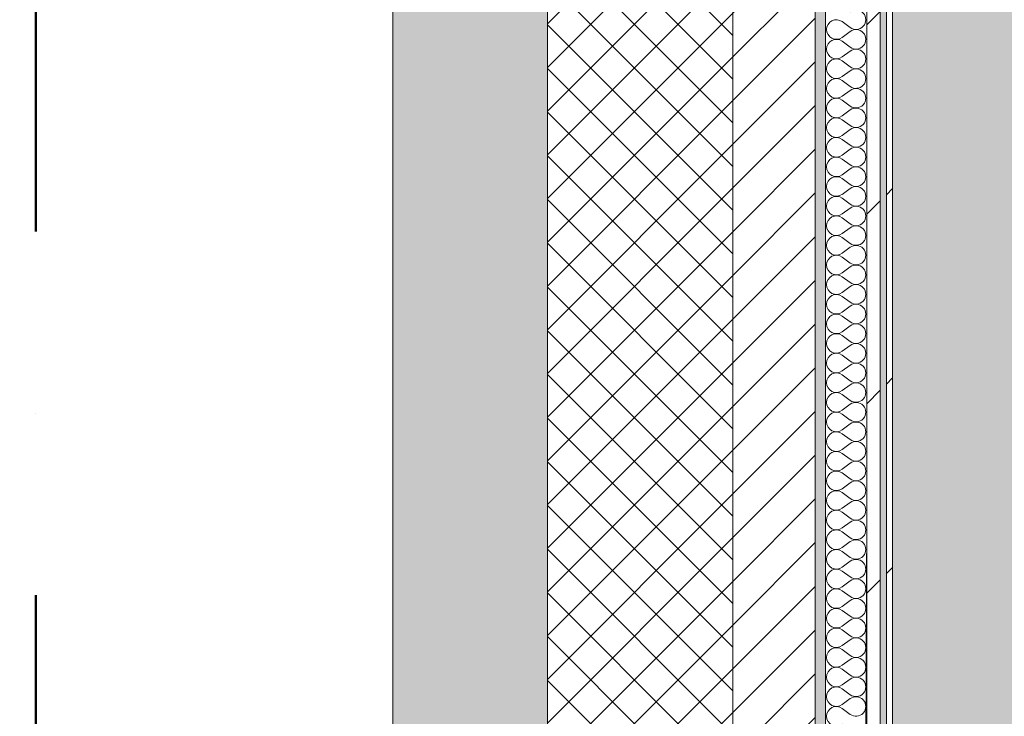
# Model space of a CAD drawing. Header units: millimetres. Extents: x -40968 to 13979, y -19284 to 4746.
# Tile 194 of 234: x -2464 to -1508, y -3048 to -2371. Entities that reach past the tile are written whole.
import ezdxf
from ezdxf.enums import TextEntityAlignment as Align

# ---------------------------------------------------------------- set-up
doc = ezdxf.new("R2010")
doc.units = ezdxf.units.MM
doc.header["$MEASUREMENT"] = 0
doc.linetypes.add('Punto & Rayas', pattern=[670.277762, 317.5, -176.388889, 0, -176.388874])
doc.linetypes.add('Wipeout_Contour', pattern=[1000, 0, -1000])
for name, color, linetype, lineweight, true_color in [('01_2D_Ambit_Pluma_Nº__242', 7, 'Continuous', 50, 0xfb0013), ('12_FAÇ_Façana_Pluma_Nº__102', 7, 'Continuous', 5, 0xcccccc), ('12_FAÇ_Façana_Pluma_Nº__174', 7, 'Continuous', 13, 0xe4ad2c), ('12_FAÇ_Façana_Pluma_Nº__176', 7, 'Continuous', 15, 0x93a0c6), ('Nuevo_05_AUX_Treball_Pluma_Nº__3', 7, 'Continuous', 5, 0xa4a4a4), ('Nuevo_08_E_Envans secs_Pluma_Nº__102', 7, 'Continuous', 5, 0xcccccc), ('Nuevo_08_E_Envans secs_Pluma_Nº__171', 171, 'Continuous', 13, 0xaaaaff), ('Nuevo_08_E_Envans secs_Pluma_Nº__177', 7, 'Continuous', 15, 0xf7e046)]:
    doc.layers.add(name, color=color, linetype=linetype, lineweight=lineweight, true_color=true_color)
for name, color, linetype in [('12_FAÇ_Façana', 7, 'Continuous'), ('Nuevo_05_AUX_Treball', 7, 'Continuous'), ('Nuevo_08_E_Envans secs', 7, 'Continuous')]:
    doc.layers.add(name, color=color, linetype=linetype)
for name, color, linetype, lineweight in [('12_FAÇ_Façana_Pluma_Nº__2', 8, 'Continuous', 5), ('12_FAÇ_Façana_Pluma_Nº__7', 7, 'Continuous', 5), ('Nuevo_08_E_Envans secs_Pluma_Nº__1', 7, 'Continuous', 5), ('Nuevo_Sellos de Zona Archicad_Pluma_Nº__1', 7, 'Continuous', 5)]:
    doc.layers.add(name, color=color, linetype=linetype, lineweight=lineweight)
doc.styles.add('Estilo_Generado_1', font='txt')
pattern_1 = [(45, (0, 0), (-183.848, 183.848), [195, -65]), (45, (7e-14, 183.85), (-183.848, 183.848), [195, -65])]

# ---------------------------------------------------------------- blocks, each defined once
blk = doc.blocks.new('Planta 2_Passadís_5_1', base_point=(-1416.7, 3400.2))
at = {"layer": 'Nuevo_05_AUX_Treball', "linetype": 'Continuous', "lineweight": 0, "true_color": 0xe5e5e5}
blk.add_hatch(color=254, dxfattribs=at).paths.add_polyline_path([(-28277.4, 3863.45), (-28277.4, 2109.55), (-1619.32, 2109.55), (-1682.64, -12338.98), (-3637.99, -12338.98), (-3641.2, -17111.12), (363.89, -17130.66), (363.89, -11988.98), (6068.89, -11988.98), (6068.89, -9207.42), (358.89, -9207.42), (358.89, 2108.94), (7332.11, 2109.55), (7331.95, 3863.45)])
at = {"layer": 'Nuevo_05_AUX_Treball_Pluma_Nº__3', "color": 253, "linetype": 'Continuous', "lineweight": 5, "true_color": 0xa4a4a4, "flags": 128}
blk.add_lwpolyline([(-28277.4, 3863.45), (-28277.4, 2109.55), (-1619.32, 2109.55), (-1682.64, -12338.98), (-3637.99, -12338.98), (-3641.2, -17111.12), (363.89, -17130.66), (363.89, -11988.98), (6068.89, -11988.98), (6068.89, -9207.42), (358.89, -9207.42), (358.89, 2108.94), (7332.11, 2109.55), (7331.95, 3863.45)], close=True, dxfattribs=at)
at = {"layer": 'Nuevo_Sellos de Zona Archicad_Pluma_Nº__1', "color": 7, "lineweight": 5, "style": 'Estilo_Generado_1'}
for tag, p in [('ROOM_NAME', (-1416.7, 3342.05)), ('ROOM_NUMBER', (-1416.7, 3117.65)), ('ROOM_AREA', (-1416.7, 2890.28))]:
    blk.add_attdef(tag, text='', height=120, dxfattribs=at).set_placement(p, align=Align.TOP_LEFT)
blk = doc.blocks.new('Muro_1_1', base_point=(-1681.11, -1193.98))
at = {"layer": '12_FAÇ_Façana_Pluma_Nº__102', "linetype": 'Continuous', "lineweight": 0, "true_color": 0xe5e5e5}
blk.add_hatch(color=254, dxfattribs=at).paths.add_polyline_path([(-2101.11, -10658.98), (-1951.11, -10658.98), (-1951.11, -7438.98), (-1971.11, -7438.98), (-1971.11, -6988.97), (-1951.11, -6988.97), (-1951.11, -1638.98), (-2101.11, -1638.98)])
at = {"layer": '12_FAÇ_Façana_Pluma_Nº__174', "linetype": 'Continuous', "lineweight": 13, "true_color": 0xe4ad2c}
h = blk.add_hatch(dxfattribs=at)
h.set_pattern_fill('SATE_Aislamiento_0001', color=42, style=0, pattern_type=2)
h.set_pattern_definition([(45, (0, 0), (-21.2132, 21.2132), []), (135, (0, 0), (21.2132, 21.2132), [])])
h.paths.add_polyline_path([(-1951.11, -1638.98), (-1951.11, -6988.97), (-1771.11, -6988.97), (-1771.11, -1638.98)])
at = {"layer": '12_FAÇ_Façana_Pluma_Nº__176', "linetype": 'Continuous', "lineweight": 0, "true_color": 0x495063}
blk.add_hatch(color=251, dxfattribs=at).paths.add_polyline_path([(-1681.11, -1678.98), (-1691.11, -1678.98), (-1691.11, -6988.97), (-1681.11, -6988.97)])
at = {"layer": '12_FAÇ_Façana_Pluma_Nº__2', "linetype": 'Continuous', "lineweight": 5}
h = blk.add_hatch(dxfattribs=at)
h.set_pattern_fill('Ceramic_0001', color=8, style=0, pattern_type=2)
h.set_pattern_definition([(45, (0, 0), (-21.2132, 21.2132), [])])
h.paths.add_polyline_path([(-1691.11, -1678.98), (-1771.11, -1678.98), (-1771.11, -6988.97), (-1691.11, -6988.97)])
at = {"layer": '12_FAÇ_Façana_Pluma_Nº__7', "color": 7, "linetype": 'Continuous', "lineweight": 5}
for p, q in [((-1951.11, -1638.98), (-1951.11, -6988.97)), ((-1771.11, -6988.97), (-1771.11, -1678.98)), ((-1691.11, -6988.97), (-1691.11, -1678.98))]:
    blk.add_line(p, q, dxfattribs=at)
at = {"layer": '12_FAÇ_Façana_Pluma_Nº__7', "color": 7, "linetype": 'Continuous', "lineweight": 5, "flags": 128}
for points in [[(-2101.11, -1638.98), (-2101.11, -10658.98)], [(-1681.11, -6988.97), (-1681.11, -1678.98)]]:
    blk.add_lwpolyline(points, dxfattribs=at)
blk = doc.blocks.new('*X368')
at = {"layer": 'Nuevo_08_E_Envans secs_Pluma_Nº__102', "color": 254, "linetype": 'Continuous', "lineweight": 5, "true_color": 0xcccccc}
for p, q in [((-1657.3, -2379.05), (-1664.92, -2373.33)), ((-1657.3, -2382.86), (-1664.92, -2388.57)), ((-1657.3, -2398.1), (-1664.92, -2392.38)), ((-1657.3, -2401.9), (-1664.92, -2407.62)), ((-1657.3, -2417.14), (-1664.92, -2411.43)), ((-1657.3, -2420.95), (-1664.92, -2426.67)), ((-1657.3, -2436.19), (-1664.92, -2430.48)), ((-1657.3, -2440), (-1664.92, -2445.71)), ((-1657.3, -2455.24), (-1664.92, -2449.52)), ((-1657.3, -2459.05), (-1664.92, -2464.76)), ((-1657.3, -2474.29), (-1664.92, -2468.57)), ((-1657.3, -2478.1), (-1664.92, -2483.81)), ((-1657.3, -2493.33), (-1664.92, -2487.62)), ((-1657.3, -2497.14), (-1664.92, -2502.86)), ((-1657.3, -2512.38), (-1664.92, -2506.67)), ((-1657.3, -2516.19), (-1664.92, -2521.9)), ((-1657.3, -2531.43), (-1664.92, -2525.71)), ((-1657.3, -2535.24), (-1664.92, -2540.95)), ((-1657.3, -2550.48), (-1664.92, -2544.76)), ((-1657.3, -2554.29), (-1664.92, -2560)), ((-1657.3, -2569.52), (-1664.92, -2563.81)), ((-1657.3, -2573.33), (-1664.92, -2579.05)), ((-1657.3, -2588.57), (-1664.92, -2582.86)), ((-1657.3, -2592.38), (-1664.92, -2598.1)), ((-1657.3, -2607.62), (-1664.92, -2601.9)), ((-1657.3, -2611.43), (-1664.92, -2617.14)), ((-1657.3, -2626.67), (-1664.92, -2620.95)), ((-1657.3, -2630.48), (-1664.92, -2636.19)), ((-1657.3, -2645.71), (-1664.92, -2640)), ((-1657.3, -2649.52), (-1664.92, -2655.24)), ((-1657.3, -2664.76), (-1664.92, -2659.05)), ((-1657.3, -2668.57), (-1664.92, -2674.29)), ((-1657.3, -2683.81), (-1664.92, -2678.1)), ((-1657.3, -2687.62), (-1664.92, -2693.33)), ((-1657.3, -2702.86), (-1664.92, -2697.14)), ((-1657.3, -2706.67), (-1664.92, -2712.38)), ((-1657.3, -2721.9), (-1664.92, -2716.19)), ((-1657.3, -2725.71), (-1664.92, -2731.43)), ((-1657.3, -2740.95), (-1664.92, -2735.24)), ((-1657.3, -2744.76), (-1664.92, -2750.48)), ((-1657.3, -2760), (-1664.92, -2754.29)), ((-1657.3, -2763.81), (-1664.92, -2769.52)), ((-1657.3, -2779.05), (-1664.92, -2773.33)), ((-1657.3, -2782.86), (-1664.92, -2788.57)), ((-1657.3, -2798.1), (-1664.92, -2792.38)), ((-1657.3, -2801.9), (-1664.92, -2807.62)), ((-1657.3, -2817.14), (-1664.92, -2811.43)), ((-1657.3, -2820.95), (-1664.92, -2826.67)), ((-1657.3, -2836.19), (-1664.92, -2830.48)), ((-1657.3, -2840), (-1664.92, -2845.71)), ((-1657.3, -2855.24), (-1664.92, -2849.52)), ((-1657.3, -2859.05), (-1664.92, -2864.76)), ((-1657.3, -2874.29), (-1664.92, -2868.57)), ((-1657.3, -2878.1), (-1664.92, -2883.81)), ((-1657.3, -2893.33), (-1664.92, -2887.62)), ((-1657.3, -2897.14), (-1664.92, -2902.86)), ((-1657.3, -2912.38), (-1664.92, -2906.67)), ((-1657.3, -2916.19), (-1664.92, -2921.9)), ((-1657.3, -2931.43), (-1664.92, -2925.71)), ((-1657.3, -2935.24), (-1664.92, -2940.95)), ((-1657.3, -2950.48), (-1664.92, -2944.76)), ((-1657.3, -2954.29), (-1664.92, -2960)), ((-1657.3, -2969.52), (-1664.92, -2963.81)), ((-1657.3, -2973.33), (-1664.92, -2979.05)), ((-1657.3, -2988.57), (-1664.92, -2982.86)), ((-1657.3, -2992.38), (-1664.92, -2998.1)), ((-1657.3, -3007.62), (-1664.92, -3001.9)), ((-1657.3, -3011.43), (-1664.92, -3017.14)), ((-1657.3, -3026.67), (-1664.92, -3020.95)), ((-1657.3, -3030.48), (-1664.92, -3036.19)), ((-1657.3, -3045.71), (-1664.92, -3040))]:
    blk.add_line(p, q, dxfattribs=at)
for centre, start, end in [((-1651.59, -2371.43), 233.1301, 126.8699), ((-1670.63, -2380.95), 53.1301, 180), ((-1670.63, -2380.95), 180, 306.8699), ((-1651.59, -2390.48), 233.1301, 126.8699), ((-1670.63, -2400), 53.1301, 180), ((-1670.63, -2400), 180, 306.8699), ((-1651.59, -2409.52), 233.1301, 126.8699), ((-1670.63, -2419.05), 53.1301, 180), ((-1670.63, -2419.05), 180, 306.8699), ((-1651.59, -2428.57), 233.1301, 126.8699), ((-1670.63, -2438.1), 53.1301, 180), ((-1670.63, -2438.1), 180, 306.8699), ((-1651.59, -2447.62), 233.1301, 126.8699), ((-1670.63, -2457.14), 53.1301, 180), ((-1670.63, -2457.14), 180, 306.8699), ((-1651.59, -2466.67), 233.1301, 126.8699), ((-1670.63, -2476.19), 53.1301, 180), ((-1670.63, -2476.19), 180, 306.8699), ((-1651.59, -2485.71), 233.1301, 126.8699), ((-1670.63, -2495.24), 53.1301, 180), ((-1670.63, -2495.24), 180, 306.8699), ((-1651.59, -2504.76), 233.1301, 126.8699), ((-1670.63, -2514.29), 53.1301, 180), ((-1670.63, -2514.29), 180, 306.8699), ((-1651.59, -2523.81), 233.1301, 126.8699), ((-1670.63, -2533.33), 53.1301, 180), ((-1670.63, -2533.33), 180, 306.8699), ((-1651.59, -2542.86), 233.1301, 126.8699), ((-1670.63, -2552.38), 53.1301, 180), ((-1670.63, -2552.38), 180, 306.8699), ((-1670.63, -2571.43), 53.1301, 180), ((-1651.59, -2561.9), 233.1301, 126.8699), ((-1670.63, -2571.43), 180, 306.8699), ((-1651.59, -2580.95), 233.1301, 126.8699), ((-1670.63, -2590.48), 53.1301, 180), ((-1670.63, -2590.48), 180, 306.8699), ((-1651.59, -2600), 233.1301, 126.8699), ((-1670.63, -2609.52), 53.1301, 180), ((-1670.63, -2609.52), 180, 306.8699), ((-1651.59, -2619.05), 233.1301, 126.8699), ((-1670.63, -2628.57), 53.1301, 180), ((-1670.63, -2628.57), 180, 306.8699), ((-1651.59, -2638.1), 233.1301, 126.8699), ((-1670.63, -2647.62), 53.1301, 180), ((-1670.63, -2647.62), 180, 306.8699), ((-1651.59, -2657.14), 233.1301, 126.8699), ((-1670.63, -2666.67), 53.1301, 180), ((-1670.63, -2666.67), 180, 306.8699), ((-1651.59, -2676.19), 233.1301, 126.8699), ((-1670.63, -2685.71), 53.1301, 180), ((-1670.63, -2685.71), 180, 306.8699), ((-1651.59, -2695.24), 233.1301, 126.8699), ((-1670.63, -2704.76), 53.1301, 180), ((-1670.63, -2704.76), 180, 306.8699), ((-1651.59, -2714.29), 233.1301, 126.8699), ((-1670.63, -2723.81), 53.1301, 180), ((-1670.63, -2723.81), 180, 306.8699), ((-1651.59, -2733.33), 233.1301, 126.8699), ((-1670.63, -2742.86), 53.1301, 180), ((-1670.63, -2742.86), 180, 306.8699), ((-1651.59, -2752.38), 233.1301, 126.8699), ((-1670.63, -2761.9), 53.1301, 180), ((-1670.63, -2761.9), 180, 306.8699), ((-1651.59, -2771.43), 233.1301, 126.8699), ((-1670.63, -2780.95), 53.1301, 180), ((-1670.63, -2780.95), 180, 306.8699), ((-1651.59, -2790.48), 233.1301, 126.8699), ((-1670.63, -2800), 53.1301, 180), ((-1670.63, -2800), 180, 306.8699), ((-1651.59, -2809.52), 233.1301, 126.8699), ((-1670.63, -2819.05), 53.1301, 180), ((-1670.63, -2819.05), 180, 306.8699), ((-1651.59, -2828.57), 233.1301, 126.8699), ((-1670.63, -2838.1), 53.1301, 180), ((-1670.63, -2838.1), 180, 306.8699), ((-1651.59, -2847.62), 233.1301, 126.8699), ((-1670.63, -2857.14), 53.1301, 180), ((-1670.63, -2857.14), 180, 306.8699), ((-1651.59, -2866.67), 233.1301, 126.8699), ((-1670.63, -2876.19), 53.1301, 180), ((-1670.63, -2876.19), 180, 306.8699), ((-1651.59, -2885.71), 233.1301, 126.8699), ((-1670.63, -2895.24), 53.1301, 180), ((-1670.63, -2895.24), 180, 306.8699), ((-1651.59, -2904.76), 233.1301, 126.8699), ((-1670.63, -2914.29), 53.1301, 180), ((-1670.63, -2914.29), 180, 306.8699), ((-1651.59, -2923.81), 233.1301, 126.8699), ((-1670.63, -2933.33), 53.1301, 180), ((-1670.63, -2933.33), 180, 306.8699), ((-1651.59, -2942.86), 233.1301, 126.8699), ((-1670.63, -2952.38), 53.1301, 180), ((-1670.63, -2952.38), 180, 306.8699), ((-1651.59, -2961.9), 233.1301, 126.8699), ((-1670.63, -2971.43), 53.1301, 180), ((-1670.63, -2971.43), 180, 306.8699), ((-1651.59, -2980.95), 233.1301, 126.8699), ((-1670.63, -2990.48), 53.1301, 180), ((-1670.63, -2990.48), 180, 306.8699), ((-1651.59, -3000), 233.1301, 126.8699), ((-1670.63, -3009.52), 53.1301, 180), ((-1670.63, -3009.52), 180, 306.8699), ((-1651.59, -3019.05), 233.1301, 126.8699), ((-1670.63, -3028.57), 53.1301, 180), ((-1670.63, -3028.57), 180, 306.8699), ((-1651.59, -3038.1), 233.1301, 126.8699), ((-1670.63, -3047.62), 53.1301, 180), ((-1670.63, -3047.62), 180, 306.8699)]:
    blk.add_arc(centre, 9.52, start, end, dxfattribs=at)
blk = doc.blocks.new('Muro_120_1', base_point=(-1616.11, -6988.97))
at = {"layer": 'Nuevo_08_E_Envans secs_Pluma_Nº__1', "color": 7, "linetype": 'Continuous', "lineweight": 5, "flags": 128}
blk.add_lwpolyline([(-1681.11, -1703.98), (-1681.11, -6988.97)], dxfattribs=at)
at = {"color": 254, "linetype": 'Wipeout_Contour', "lineweight": 0, "ltscale": 19077.207977}
blk.add_wipeout([(-1628.11, -6988.97), (-1628.11, -1703.98), (-1641.11, -1703.98), (-1641.11, -6988.97)], dxfattribs=at).dxf.layer = 'Nuevo_08_E_Envans secs'
at = {"color": 254, "linetype": 'Wipeout_Contour', "lineweight": 0, "ltscale": 19048.763385}
blk.add_wipeout([(-1616.11, -6988.97), (-1616.11, -1703.98), (-1622.11, -1703.98), (-1622.11, -6988.97)], dxfattribs=at).dxf.layer = 'Nuevo_08_E_Envans secs'
at = {"layer": 'Nuevo_08_E_Envans secs_Pluma_Nº__171', "linetype": 'Continuous', "lineweight": 13, "true_color": 0xaaaaff}
h = blk.add_hatch(dxfattribs=at)
h.set_pattern_fill('Panellat_HPL_0001', color=161, style=0, pattern_type=2)
h.set_pattern_definition(pattern_1)
h.paths.add_polyline_path([(-1616.11, -6988.97), (-1616.11, -1703.98), (-1622.11, -1703.98), (-1622.11, -6988.97)])
at = {"layer": 'Nuevo_08_E_Envans secs_Pluma_Nº__177', "linetype": 'Continuous', "lineweight": 15, "true_color": 0xf7e046}
h = blk.add_hatch(dxfattribs=at)
h.set_pattern_fill('Panellat_HPL_0001', color=53, style=0, pattern_type=2)
h.set_pattern_definition(pattern_1)
h.paths.add_polyline_path([(-1628.11, -6988.97), (-1628.11, -1703.98), (-1641.11, -1703.98), (-1641.11, -6988.97)])
at = {"layer": 'Nuevo_08_E_Envans secs_Pluma_Nº__1', "color": 7, "linetype": 'Continuous', "lineweight": 5}
for p, q in [((-1641.11, -6988.97), (-1641.11, -1703.98)), ((-1628.11, -6988.97), (-1628.11, -1703.98)), ((-1622.11, -6988.97), (-1622.11, -1703.98))]:
    blk.add_line(p, q, dxfattribs=at)
at = {"layer": 'Nuevo_08_E_Envans secs_Pluma_Nº__1', "color": 7, "linetype": 'Continuous', "lineweight": 5, "flags": 128}
blk.add_lwpolyline([(-1616.11, -6988.97), (-1616.11, -1703.98)], dxfattribs=at)
at = {"layer": 'Nuevo_08_E_Envans secs', "color": 7, "lineweight": 20}
blk.add_blockref('*X368', (0, 0), dxfattribs=at)

msp = doc.modelspace()

# ---------------------------------------------------------------- linework, layer by layer
at = {"layer": '01_2D_Ambit_Pluma_Nº__242', "color": 1, "linetype": 'Punto & Rayas', "lineweight": 50, "true_color": 0xfb0013, "flags": 128}
msp.add_lwpolyline([(-28500.02, 1816.8), (-28500.02, 4745.93), (7879.57, 4745.93), (7879.57, -1396.87), (6474.15, -1396.87), (6474.15, -11392.72), (6916.3, -11392.72), (6916.3, -17756.6), (-3932.28, -17756.6), (-3932.28, -11834.88), (-2447.9, -11834.88), (-2447.9, -2249.59), (-23311.17, -2249.59), (-23311.17, 1816.8)], close=True, dxfattribs=at)
at = {"layer": 'Nuevo_05_AUX_Treball', "color": 254, "linetype": 'Continuous', "lineweight": 0, "true_color": 0xe5e5e5, "flags": 128}
msp.add_lwpolyline([(-28277.4, 3863.45), (-28277.4, 2109.55), (-1619.32, 2109.55), (-1682.64, -12338.98), (-3637.99, -12338.98), (-3641.2, -17111.12), (363.89, -17130.66), (363.89, -11988.98), (6068.89, -11988.98), (6068.89, -9207.42), (358.89, -9207.42), (358.89, 2108.94), (7332.11, 2109.55), (7331.95, 3863.45)], close=True, dxfattribs=at)

# ---------------------------------------------------------------- block references
at = {"layer": '12_FAÇ_Façana', "color": 7, "lineweight": 20}
msp.add_blockref('Muro_1_1', (-1681.11, -1193.98), dxfattribs=at)
at = {"layer": 'Nuevo_05_AUX_Treball', "color": 7, "linetype": 'Continuous', "lineweight": 5}
msp.add_blockref('Planta 2_Passadís_5_1', (-1416.7, 3400.2), dxfattribs=at)

# ---------------------------------------------------------------- next in the draw order: block references
at = {"layer": 'Nuevo_08_E_Envans secs', "color": 7, "lineweight": 20}
msp.add_blockref('Muro_120_1', (-1616.11, -6988.97), dxfattribs=at)

doc.saveas('drawing.dxf')
